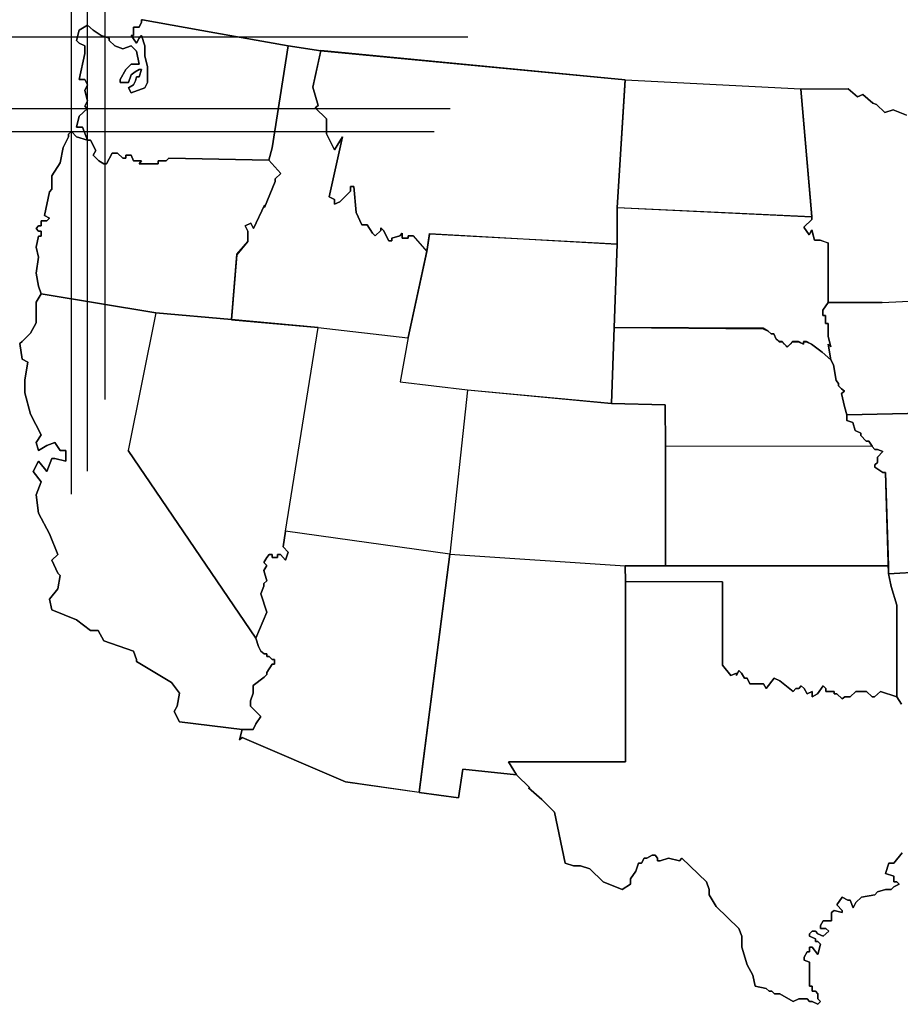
# Model space of a CAD drawing. Extents: x 0 to 4.67, y 0 to 2.74.
# Tile 1 of 4: x 0 to 2.43, y 0.03 to 2.74. Entities that reach past the tile are written whole.
import ezdxf

# ---------------------------------------------------------------- set-up
doc = ezdxf.new("R2010")
doc.units = 0
doc.header["$PDMODE"] = 2
doc.layers.add('CK_LEVEL_1', color=7, linetype='CONTINUOUS')

msp = doc.modelspace()

# ---------------------------------------------------------------- linework, layer by layer
at = {"layer": 'CK_LEVEL_1', "color": 2, "linetype": 'CONTINUOUS'}
for p, q in [((0.187, 2.727), (0.164, 2.713)), ((0.164, 2.713), (0.187, 2.727)), ((0.203, 2.713), (0.187, 2.727)), ((0.187, 2.727), (0.203, 2.713)), ((0.329, 2.721), (0.314, 2.721)), ((0.314, 2.721), (0.314, 2.698)), ((0.314, 2.698), (0.314, 2.721)), ((0.314, 2.721), (0.329, 2.721)), ((0.336, 2.735), (0.329, 2.721)), ((0.329, 2.721), (0.336, 2.735)), ((0.339, 2.742), (0.336, 2.742)), ((0.336, 2.742), (0.336, 2.735)), ((0.336, 2.735), (0.336, 2.742)), ((0.336, 2.742), (0.339, 2.742)), ((0.538, 2.706), (0.339, 2.742)), ((0.339, 2.742), (0.538, 2.706)), ((0.164, 2.713), (0.157, 2.685)), ((0.157, 2.685), (0.164, 2.713)), ((0.225, 2.698), (0.203, 2.713)), ((0.203, 2.713), (0.225, 2.698)), ((0.236, 2.695), (0.225, 2.698)), ((0.225, 2.698), (0.236, 2.695)), ((0.247, 2.691), (0.236, 2.695)), ((0.236, 2.695), (0.247, 2.691)), ((0.247, 2.685), (0.247, 2.691)), ((0.247, 2.691), (0.247, 2.685)), ((0.314, 2.698), (0.307, 2.698)), ((0.307, 2.698), (0.322, 2.677)), ((0.322, 2.677), (0.307, 2.698)), ((0.307, 2.698), (0.314, 2.698)), ((0.322, 2.677), (0.329, 2.691)), ((0.329, 2.691), (0.322, 2.677)), ((0.329, 2.691), (0.336, 2.698)), ((0.336, 2.698), (0.329, 2.691)), ((0.336, 2.698), (0.345, 2.67)), ((0.345, 2.67), (0.336, 2.698)), ((0.74, 2.67), (0.538, 2.706)), ((0.538, 2.706), (0.74, 2.67)), ((0.157, 2.685), (0.164, 2.677)), ((0.164, 2.677), (0.157, 2.685)), ((0.164, 2.677), (0.18, 2.67)), ((0.18, 2.67), (0.164, 2.677)), ((0.18, 2.67), (0.18, 2.649)), ((0.18, 2.649), (0.18, 2.67)), ((0.262, 2.67), (0.247, 2.685)), ((0.247, 2.685), (0.262, 2.67)), ((0.284, 2.662), (0.262, 2.67)), ((0.262, 2.67), (0.284, 2.662)), ((0.307, 2.67), (0.284, 2.662)), ((0.284, 2.662), (0.307, 2.67)), ((0.322, 2.655), (0.307, 2.67)), ((0.307, 2.67), (0.322, 2.655)), ((0.345, 2.67), (0.345, 2.641)), ((0.345, 2.641), (0.345, 2.67)), ((0.74, 2.67), (0.718, 2.529)), ((0.718, 2.529), (0.74, 2.67)), ((0.83, 2.656), (0.74, 2.67)), ((0.74, 2.67), (0.83, 2.656)), ((0.18, 2.649), (0.164, 2.577)), ((0.164, 2.577), (0.18, 2.649)), ((0.329, 2.619), (0.322, 2.655)), ((0.322, 2.655), (0.329, 2.619)), ((0.345, 2.641), (0.352, 2.613)), ((0.352, 2.613), (0.345, 2.641)), ((0.83, 2.657), (0.808, 2.556)), ((0.808, 2.556), (0.83, 2.656)), ((1.669, 2.576), (0.83, 2.657)), ((0.83, 2.656), (1.669, 2.576)), ((0.293, 2.605), (0.307, 2.619)), ((0.307, 2.619), (0.293, 2.605)), ((0.307, 2.619), (0.329, 2.619)), ((0.329, 2.619), (0.307, 2.619)), ((0.352, 2.613), (0.352, 2.569)), ((0.352, 2.569), (0.352, 2.613)), ((0.277, 2.577), (0.293, 2.605)), ((0.293, 2.605), (0.277, 2.577)), ((0.307, 2.59), (0.3, 2.569)), ((0.3, 2.569), (0.307, 2.59)), ((0.318, 2.598), (0.307, 2.59)), ((0.307, 2.59), (0.318, 2.598)), ((0.329, 2.605), (0.318, 2.598)), ((0.318, 2.598), (0.329, 2.605)), ((0.319, 2.573), (0.322, 2.584)), ((0.322, 2.584), (0.319, 2.573)), ((0.322, 2.584), (0.329, 2.584)), ((0.329, 2.584), (0.322, 2.584)), ((0.329, 2.584), (0.336, 2.605)), ((0.336, 2.605), (0.329, 2.605)), ((0.329, 2.605), (0.336, 2.605)), ((0.336, 2.605), (0.329, 2.584)), ((0.164, 2.577), (0.18, 2.577)), ((0.18, 2.577), (0.164, 2.577)), ((0.18, 2.577), (0.187, 2.562)), ((0.187, 2.562), (0.18, 2.577)), ((0.187, 2.562), (0.18, 2.547)), ((0.18, 2.547), (0.187, 2.562)), ((0.277, 2.569), (0.277, 2.577)), ((0.277, 2.577), (0.277, 2.569)), ((0.3, 2.569), (0.277, 2.569)), ((0.277, 2.569), (0.3, 2.569)), ((0.3, 2.554), (0.314, 2.562)), ((0.314, 2.562), (0.3, 2.554)), ((0.307, 2.54), (0.3, 2.554)), ((0.3, 2.554), (0.307, 2.54)), ((0.345, 2.554), (0.307, 2.54)), ((0.307, 2.54), (0.345, 2.554)), ((0.314, 2.562), (0.319, 2.573)), ((0.319, 2.573), (0.314, 2.562)), ((0.352, 2.569), (0.345, 2.554)), ((0.345, 2.554), (0.352, 2.569)), ((0.808, 2.556), (0.823, 2.505)), ((0.823, 2.505), (0.808, 2.556)), ((1.647, 2.224), (1.669, 2.576)), ((1.669, 2.575), (1.647, 2.224)), ((1.669, 2.576), (2.154, 2.551)), ((2.154, 2.55), (1.669, 2.575)), ((0.18, 2.547), (0.187, 2.518)), ((0.187, 2.518), (0.18, 2.547)), ((0.718, 2.529), (0.696, 2.389)), ((0.696, 2.389), (0.718, 2.529)), ((2.284, 2.551), (2.154, 2.55)), ((2.154, 2.551), (2.284, 2.551)), ((2.154, 2.55), (2.184, 2.199)), ((2.184, 2.198), (2.154, 2.55)), ((2.31, 2.529), (2.284, 2.551)), ((2.284, 2.551), (2.31, 2.529)), ((2.325, 2.536), (2.31, 2.529)), ((2.31, 2.529), (2.325, 2.536)), ((2.352, 2.512), (2.325, 2.536)), ((2.325, 2.536), (2.352, 2.512)), ((0.187, 2.518), (0.18, 2.504)), ((0.18, 2.504), (0.187, 2.518)), ((0.18, 2.504), (0.187, 2.497)), ((0.187, 2.497), (0.18, 2.504)), ((0.823, 2.505), (0.815, 2.499)), ((0.815, 2.499), (0.823, 2.505)), ((0.815, 2.499), (0.846, 2.469)), ((0.846, 2.469), (0.815, 2.499)), ((2.362, 2.508), (2.352, 2.512)), ((2.352, 2.512), (2.362, 2.508)), ((2.385, 2.486), (2.362, 2.508)), ((2.362, 2.508), (2.385, 2.486)), ((0.164, 2.476), (0.157, 2.446)), ((0.157, 2.446), (0.164, 2.476)), ((0.187, 2.497), (0.164, 2.476)), ((0.164, 2.476), (0.187, 2.497)), ((2.408, 2.493), (2.385, 2.486)), ((2.385, 2.486), (2.408, 2.493)), ((2.445, 2.479), (2.408, 2.493)), ((2.408, 2.493), (2.445, 2.479)), ((0.157, 2.446), (0.173, 2.446)), ((0.173, 2.446), (0.157, 2.446)), ((0.173, 2.446), (0.187, 2.41)), ((0.187, 2.41), (0.173, 2.446)), ((0.846, 2.469), (0.846, 2.427)), ((0.846, 2.427), (0.846, 2.469)), ((0.135, 2.419), (0.12, 2.39)), ((0.12, 2.39), (0.135, 2.419)), ((0.143, 2.434), (0.135, 2.426)), ((0.135, 2.426), (0.143, 2.434)), ((0.135, 2.426), (0.135, 2.419)), ((0.135, 2.419), (0.135, 2.426)), ((0.157, 2.419), (0.143, 2.434)), ((0.143, 2.434), (0.157, 2.419)), ((0.187, 2.41), (0.157, 2.419)), ((0.157, 2.419), (0.187, 2.41)), ((0.846, 2.427), (0.868, 2.383)), ((0.868, 2.383), (0.846, 2.427)), ((0.89, 2.419), (0.853, 2.254)), ((0.853, 2.254), (0.89, 2.419)), ((0.868, 2.383), (0.89, 2.419)), ((0.89, 2.419), (0.868, 2.383)), ((0.12, 2.39), (0.112, 2.347)), ((0.112, 2.347), (0.12, 2.39)), ((0.187, 2.41), (0.195, 2.41)), ((0.195, 2.41), (0.187, 2.41)), ((0.195, 2.41), (0.21, 2.381)), ((0.21, 2.381), (0.195, 2.41)), ((0.21, 2.381), (0.203, 2.368)), ((0.203, 2.368), (0.21, 2.381)), ((0.203, 2.368), (0.218, 2.353)), ((0.218, 2.353), (0.203, 2.368)), ((0.239, 2.345), (0.255, 2.374)), ((0.255, 2.374), (0.239, 2.345)), ((0.255, 2.374), (0.27, 2.374)), ((0.27, 2.374), (0.255, 2.374)), ((0.27, 2.374), (0.284, 2.36)), ((0.284, 2.36), (0.27, 2.374)), ((0.293, 2.36), (0.293, 2.368)), ((0.293, 2.368), (0.307, 2.368)), ((0.307, 2.368), (0.293, 2.368)), ((0.293, 2.368), (0.293, 2.36)), ((0.307, 2.368), (0.314, 2.353)), ((0.314, 2.353), (0.307, 2.368)), ((0.696, 2.389), (0.687, 2.355)), ((0.687, 2.355), (0.696, 2.389)), ((0.112, 2.347), (0.089, 2.311)), ((0.089, 2.311), (0.112, 2.347)), ((0.218, 2.353), (0.232, 2.345)), ((0.232, 2.345), (0.218, 2.353)), ((0.232, 2.345), (0.239, 2.345)), ((0.239, 2.345), (0.232, 2.345)), ((0.284, 2.36), (0.293, 2.36)), ((0.293, 2.36), (0.284, 2.36)), ((0.314, 2.353), (0.336, 2.353)), ((0.336, 2.353), (0.314, 2.353)), ((0.336, 2.353), (0.329, 2.345)), ((0.329, 2.345), (0.336, 2.353)), ((0.329, 2.345), (0.382, 2.345)), ((0.382, 2.345), (0.329, 2.345)), ((0.382, 2.345), (0.382, 2.353)), ((0.382, 2.353), (0.404, 2.353)), ((0.404, 2.353), (0.382, 2.353)), ((0.382, 2.353), (0.382, 2.345)), ((0.404, 2.353), (0.411, 2.36)), ((0.411, 2.36), (0.404, 2.353)), ((0.411, 2.36), (0.687, 2.355)), ((0.687, 2.355), (0.411, 2.36)), ((0.687, 2.355), (0.72, 2.318)), ((0.72, 2.318), (0.687, 2.355)), ((0.089, 2.311), (0.089, 2.275)), ((0.089, 2.275), (0.089, 2.311)), ((0.72, 2.318), (0.704, 2.303)), ((0.704, 2.303), (0.72, 2.318)), ((0.704, 2.296), (0.675, 2.224)), ((0.675, 2.224), (0.704, 2.296)), ((0.704, 2.303), (0.704, 2.296)), ((0.704, 2.296), (0.704, 2.303)), ((0.912, 2.269), (0.912, 2.282)), ((0.912, 2.282), (0.921, 2.282)), ((0.921, 2.282), (0.912, 2.282)), ((0.912, 2.282), (0.912, 2.269)), ((0.921, 2.282), (0.928, 2.21)), ((0.928, 2.21), (0.921, 2.282)), ((0.082, 2.267), (0.068, 2.202)), ((0.068, 2.202), (0.082, 2.267)), ((0.089, 2.275), (0.082, 2.267)), ((0.082, 2.267), (0.089, 2.275)), ((0.853, 2.254), (0.868, 2.246)), ((0.868, 2.246), (0.853, 2.254)), ((0.883, 2.24), (0.912, 2.269)), ((0.912, 2.269), (0.883, 2.24)), ((0.675, 2.231), (0.645, 2.166)), ((0.645, 2.166), (0.675, 2.231)), ((0.675, 2.224), (0.675, 2.231)), ((0.675, 2.231), (0.675, 2.224)), ((0.868, 2.246), (0.868, 2.233)), ((0.868, 2.233), (0.868, 2.246)), ((0.868, 2.233), (0.883, 2.24)), ((0.883, 2.24), (0.868, 2.233)), ((0.068, 2.202), (0.082, 2.195)), ((0.082, 2.195), (0.068, 2.202)), ((0.928, 2.21), (0.943, 2.176)), ((0.943, 2.176), (0.928, 2.21)), ((1.647, 2.224), (2.184, 2.198)), ((1.647, 2.123), (1.647, 2.224)), ((2.184, 2.198), (1.647, 2.223)), ((1.647, 2.223), (1.647, 2.123)), ((0.052, 2.174), (0.045, 2.166)), ((0.045, 2.166), (0.052, 2.174)), ((0.059, 2.174), (0.052, 2.174)), ((0.052, 2.174), (0.059, 2.174)), ((0.075, 2.187), (0.059, 2.187)), ((0.059, 2.187), (0.059, 2.174)), ((0.059, 2.174), (0.059, 2.187)), ((0.059, 2.187), (0.075, 2.187)), ((0.082, 2.195), (0.075, 2.187)), ((0.075, 2.187), (0.082, 2.195)), ((0.637, 2.181), (0.622, 2.174)), ((0.622, 2.174), (0.637, 2.181)), ((0.622, 2.174), (0.629, 2.159)), ((0.629, 2.159), (0.622, 2.174)), ((0.645, 2.166), (0.637, 2.181)), ((0.637, 2.181), (0.645, 2.166)), ((0.943, 2.176), (0.958, 2.176)), ((0.958, 2.176), (0.943, 2.176)), ((0.958, 2.176), (0.973, 2.153)), ((0.973, 2.153), (0.958, 2.176)), ((2.184, 2.191), (2.162, 2.17)), ((2.162, 2.17), (2.184, 2.191)), ((2.184, 2.199), (2.184, 2.191)), ((2.184, 2.191), (2.184, 2.198)), ((0.045, 2.166), (0.052, 2.159)), ((0.052, 2.159), (0.045, 2.166)), ((0.052, 2.145), (0.045, 2.115)), ((0.045, 2.115), (0.052, 2.145)), ((0.052, 2.159), (0.059, 2.159)), ((0.059, 2.159), (0.052, 2.159)), ((0.059, 2.145), (0.052, 2.145)), ((0.052, 2.145), (0.059, 2.145)), ((0.059, 2.159), (0.059, 2.145)), ((0.059, 2.145), (0.059, 2.159)), ((0.629, 2.159), (0.629, 2.13)), ((0.629, 2.13), (0.629, 2.159)), ((0.973, 2.153), (0.98, 2.146)), ((0.98, 2.146), (0.973, 2.153)), ((0.98, 2.146), (0.996, 2.161)), ((0.996, 2.161), (0.98, 2.146)), ((0.996, 2.161), (0.996, 2.168)), ((0.996, 2.168), (1.003, 2.161)), ((1.003, 2.161), (0.996, 2.168)), ((0.996, 2.168), (0.996, 2.161)), ((1.003, 2.161), (1.018, 2.132)), ((1.018, 2.132), (1.003, 2.161)), ((1.026, 2.14), (1.048, 2.146)), ((1.048, 2.146), (1.026, 2.14)), ((1.048, 2.146), (1.055, 2.153)), ((1.055, 2.153), (1.048, 2.146)), ((1.055, 2.153), (1.055, 2.14)), ((1.055, 2.14), (1.055, 2.153)), ((1.071, 2.14), (1.071, 2.146)), ((1.071, 2.146), (1.085, 2.146)), ((1.085, 2.146), (1.071, 2.146)), ((1.071, 2.146), (1.071, 2.14)), ((1.085, 2.146), (1.123, 2.103)), ((1.123, 2.104), (1.085, 2.146)), ((1.123, 2.103), (1.13, 2.152)), ((1.13, 2.151), (1.123, 2.103)), ((1.13, 2.152), (1.647, 2.123)), ((1.647, 2.123), (1.13, 2.151)), ((2.162, 2.17), (2.177, 2.149)), ((2.177, 2.149), (2.162, 2.17)), ((2.177, 2.149), (2.184, 2.163)), ((2.184, 2.162), (2.177, 2.149)), ((2.184, 2.163), (2.191, 2.134)), ((2.191, 2.134), (2.184, 2.162)), ((0.629, 2.13), (0.599, 2.094)), ((0.599, 2.095), (0.629, 2.13)), ((1.018, 2.132), (1.026, 2.132)), ((1.026, 2.132), (1.018, 2.132)), ((1.026, 2.132), (1.026, 2.14)), ((1.026, 2.14), (1.026, 2.132)), ((1.055, 2.14), (1.071, 2.14)), ((1.071, 2.14), (1.055, 2.14)), ((1.647, 2.123), (1.639, 1.893)), ((1.639, 1.893), (1.647, 2.123)), ((2.191, 2.134), (2.207, 2.134)), ((2.207, 2.134), (2.191, 2.134)), ((2.207, 2.134), (2.229, 2.127)), ((2.229, 2.126), (2.207, 2.134)), ((2.229, 2.127), (2.229, 1.962)), ((2.229, 1.962), (2.229, 2.126)), ((0.045, 2.115), (0.052, 2.087)), ((0.052, 2.087), (0.045, 2.115)), ((0.584, 1.915), (0.599, 2.095)), ((0.599, 2.094), (0.584, 1.914)), ((1.071, 1.866), (1.123, 2.104)), ((1.123, 2.103), (1.071, 1.866)), ((0.052, 2.087), (0.045, 2.043)), ((0.045, 2.043), (0.052, 2.087)), ((0.045, 2.043), (0.052, 2.007)), ((0.052, 2.007), (0.045, 2.043)), ((0.059, 1.986), (0.045, 1.963)), ((0.045, 1.963), (0.059, 1.986)), ((0.052, 2.007), (0.059, 1.986)), ((0.059, 1.986), (0.052, 2.007)), ((0.059, 1.986), (0.375, 1.934)), ((0.375, 1.934), (0.059, 1.986)), ((0.045, 1.963), (0.045, 1.906)), ((0.045, 1.906), (0.045, 1.963)), ((2.229, 1.962), (2.214, 1.941)), ((2.214, 1.941), (2.229, 1.962)), ((2.229, 1.962), (2.378, 1.962)), ((2.378, 1.962), (2.229, 1.962)), ((2.378, 1.962), (2.625, 1.975)), ((0.375, 1.934), (0.299, 1.554)), ((0.375, 1.934), (0.584, 1.915)), ((0.584, 1.915), (0.375, 1.934)), ((2.214, 1.941), (2.214, 1.926)), ((2.214, 1.926), (2.214, 1.941)), ((0.045, 1.906), (0.03, 1.878)), ((0.03, 1.878), (0.045, 1.906)), ((0.823, 1.893), (0.584, 1.915)), ((0.584, 1.914), (0.823, 1.893)), ((2.214, 1.926), (2.222, 1.926)), ((2.222, 1.926), (2.214, 1.926)), ((2.222, 1.926), (2.222, 1.904)), ((2.222, 1.904), (2.222, 1.926)), ((2.222, 1.904), (2.229, 1.904)), ((2.229, 1.904), (2.222, 1.904)), ((2.229, 1.904), (2.229, 1.868)), ((2.229, 1.868), (2.229, 1.904)), ((0.03, 1.878), (0.007, 1.855)), ((0.007, 1.855), (0.03, 1.878)), ((0.733, 1.332), (0.823, 1.893)), ((0.823, 1.893), (1.07, 1.865)), ((1.639, 1.893), (1.632, 1.684)), ((1.632, 1.684), (1.639, 1.893)), ((2.05, 1.891), (1.639, 1.893)), ((1.639, 1.893), (2.05, 1.89)), ((2.064, 1.883), (2.05, 1.891)), ((2.05, 1.89), (2.064, 1.883)), ((2.072, 1.876), (2.064, 1.883)), ((2.064, 1.883), (2.072, 1.876)), ((2.079, 1.876), (2.072, 1.876)), ((2.072, 1.876), (2.079, 1.876)), ((2.086, 1.861), (2.079, 1.876)), ((2.079, 1.876), (2.086, 1.861)), ((0.007, 1.855), (0, 1.849)), ((0, 1.849), (0.007, 1.855)), ((0, 1.849), (0.007, 1.806)), ((0.007, 1.806), (0, 1.849)), ((1.071, 1.866), (1.049, 1.743)), ((1.07, 1.865), (1.071, 1.866)), ((2.094, 1.855), (2.086, 1.861)), ((2.086, 1.861), (2.094, 1.854)), ((2.102, 1.855), (2.094, 1.855)), ((2.094, 1.854), (2.102, 1.854)), ((2.109, 1.847), (2.102, 1.855)), ((2.102, 1.854), (2.109, 1.847)), ((2.116, 1.84), (2.109, 1.847)), ((2.109, 1.847), (2.116, 1.839)), ((2.124, 1.847), (2.116, 1.84)), ((2.116, 1.839), (2.124, 1.847)), ((2.131, 1.855), (2.124, 1.847)), ((2.124, 1.847), (2.131, 1.854)), ((2.147, 1.855), (2.131, 1.855)), ((2.131, 1.854), (2.147, 1.854)), ((2.161, 1.847), (2.147, 1.855)), ((2.147, 1.854), (2.161, 1.847)), ((2.169, 1.855), (2.161, 1.855)), ((2.161, 1.855), (2.161, 1.847)), ((2.161, 1.847), (2.161, 1.854)), ((2.161, 1.854), (2.169, 1.854)), ((2.183, 1.847), (2.169, 1.855)), ((2.169, 1.854), (2.183, 1.847)), ((2.213, 1.825), (2.183, 1.847)), ((2.183, 1.847), (2.213, 1.825)), ((2.229, 1.868), (2.236, 1.84)), ((2.236, 1.84), (2.229, 1.868)), ((2.236, 1.84), (2.229, 1.847)), ((2.229, 1.847), (2.236, 1.804)), ((2.236, 1.804), (2.229, 1.847)), ((2.229, 1.847), (2.236, 1.84)), ((2.236, 1.804), (2.213, 1.825)), ((2.213, 1.825), (2.236, 1.804)), ((0.007, 1.806), (0.022, 1.798)), ((0.022, 1.798), (0.007, 1.806)), ((0.022, 1.798), (0.014, 1.749)), ((0.014, 1.749), (0.022, 1.798)), ((2.236, 1.804), (2.244, 1.79)), ((2.244, 1.79), (2.236, 1.804)), ((2.244, 1.79), (2.251, 1.747)), ((2.251, 1.747), (2.244, 1.79)), ((0.014, 1.749), (0.014, 1.713)), ((0.014, 1.713), (0.014, 1.749)), ((1.049, 1.743), (1.235, 1.721)), ((2.251, 1.747), (2.258, 1.739)), ((2.258, 1.739), (2.251, 1.747)), ((2.258, 1.739), (2.258, 1.732)), ((2.258, 1.732), (2.258, 1.739)), ((0.014, 1.713), (0.03, 1.654)), ((0.03, 1.654), (0.014, 1.713)), ((1.235, 1.72), (1.186, 1.268)), ((1.235, 1.721), (1.632, 1.684)), ((1.632, 1.684), (1.235, 1.72)), ((2.258, 1.732), (2.266, 1.724)), ((2.266, 1.724), (2.258, 1.732)), ((2.266, 1.724), (2.274, 1.718)), ((2.274, 1.718), (2.266, 1.724)), ((2.274, 1.718), (2.266, 1.711)), ((2.266, 1.711), (2.274, 1.718)), ((2.266, 1.711), (2.274, 1.675)), ((2.274, 1.675), (2.266, 1.711)), ((1.632, 1.684), (1.78, 1.68)), ((1.78, 1.68), (1.632, 1.684)), ((1.78, 1.68), (1.781, 1.566)), ((1.781, 1.566), (1.78, 1.68)), ((2.274, 1.675), (2.281, 1.652)), ((2.281, 1.652), (2.274, 1.675)), ((2.281, 1.652), (2.603, 1.66)), ((2.603, 1.66), (2.281, 1.652)), ((0.03, 1.654), (0.059, 1.597)), ((0.059, 1.597), (0.03, 1.654)), ((2.281, 1.652), (2.281, 1.637)), ((2.281, 1.637), (2.281, 1.652)), ((2.281, 1.637), (2.297, 1.631)), ((2.297, 1.631), (2.281, 1.637)), ((2.297, 1.631), (2.304, 1.609)), ((2.304, 1.609), (2.297, 1.631)), ((2.304, 1.609), (2.319, 1.602)), ((2.319, 1.602), (2.304, 1.609)), ((2.319, 1.602), (2.319, 1.595)), ((2.319, 1.595), (2.319, 1.602)), ((0.059, 1.597), (0.045, 1.576)), ((0.045, 1.576), (0.059, 1.597)), ((0.045, 1.576), (0.052, 1.554)), ((0.052, 1.554), (0.045, 1.576)), ((0.075, 1.568), (0.097, 1.576)), ((0.097, 1.576), (0.075, 1.568)), ((0.097, 1.576), (0.112, 1.554)), ((0.112, 1.554), (0.097, 1.576)), ((2.319, 1.595), (2.334, 1.58)), ((2.334, 1.58), (2.319, 1.595)), ((2.334, 1.58), (2.341, 1.58)), ((2.341, 1.58), (2.334, 1.58)), ((2.341, 1.58), (2.35, 1.566)), ((2.35, 1.566), (2.341, 1.58)), ((0.052, 1.554), (0.075, 1.568)), ((0.075, 1.568), (0.052, 1.554)), ((0.112, 1.554), (0.127, 1.554)), ((0.127, 1.554), (0.112, 1.554)), ((0.127, 1.554), (0.127, 1.525)), ((0.127, 1.525), (0.127, 1.554)), ((0.299, 1.554), (0.651, 1.037)), ((0.651, 1.037), (0.299, 1.554)), ((1.781, 1.566), (1.781, 1.236)), ((2.35, 1.565), (1.781, 1.566)), ((1.781, 1.236), (1.781, 1.566)), ((2.35, 1.566), (2.35, 1.565)), ((2.35, 1.565), (2.35, 1.566)), ((2.35, 1.565), (2.358, 1.557)), ((2.358, 1.557), (2.35, 1.565)), ((2.358, 1.557), (2.365, 1.557)), ((2.365, 1.557), (2.358, 1.557)), ((2.365, 1.557), (2.38, 1.551)), ((2.38, 1.551), (2.365, 1.557)), ((2.38, 1.551), (2.365, 1.536)), ((2.365, 1.536), (2.38, 1.551)), ((0.052, 1.525), (0.037, 1.496)), ((0.037, 1.496), (0.052, 1.525)), ((0.068, 1.504), (0.052, 1.525)), ((0.052, 1.525), (0.068, 1.504)), ((0.089, 1.532), (0.075, 1.496)), ((0.075, 1.496), (0.089, 1.532)), ((0.097, 1.532), (0.089, 1.532)), ((0.089, 1.532), (0.097, 1.532)), ((0.127, 1.525), (0.097, 1.532)), ((0.097, 1.532), (0.127, 1.525)), ((2.365, 1.521), (2.358, 1.515)), ((2.358, 1.515), (2.365, 1.521)), ((2.365, 1.536), (2.365, 1.521)), ((2.365, 1.521), (2.365, 1.536)), ((0.037, 1.496), (0.059, 1.468)), ((0.059, 1.468), (0.037, 1.496)), ((0.075, 1.496), (0.068, 1.504)), ((0.068, 1.504), (0.075, 1.496)), ((2.358, 1.515), (2.358, 1.508)), ((2.358, 1.508), (2.358, 1.515)), ((2.358, 1.508), (2.38, 1.493)), ((2.38, 1.493), (2.358, 1.508)), ((0.059, 1.468), (0.045, 1.432)), ((0.045, 1.432), (0.059, 1.468)), ((2.38, 1.493), (2.387, 1.493)), ((2.387, 1.493), (2.38, 1.493)), ((2.387, 1.493), (2.395, 1.236)), ((2.387, 1.493), (2.395, 1.236)), ((2.395, 1.214), (2.387, 1.493)), ((2.395, 1.236), (2.387, 1.493)), ((0.045, 1.432), (0.052, 1.381)), ((0.052, 1.381), (0.045, 1.432)), ((0.052, 1.381), (0.082, 1.324)), ((0.082, 1.324), (0.052, 1.381)), ((0.733, 1.332), (0.726, 1.288)), ((0.726, 1.288), (0.733, 1.332)), ((1.186, 1.268), (0.733, 1.332)), ((0.082, 1.324), (0.105, 1.267)), ((0.105, 1.267), (0.082, 1.324)), ((0.726, 1.288), (0.74, 1.274)), ((0.74, 1.274), (0.726, 1.288)), ((0.105, 1.267), (0.089, 1.252)), ((0.089, 1.252), (0.105, 1.267)), ((0.089, 1.252), (0.105, 1.216)), ((0.105, 1.216), (0.089, 1.252)), ((0.681, 1.259), (0.673, 1.245)), ((0.673, 1.245), (0.681, 1.259)), ((0.688, 1.267), (0.681, 1.259)), ((0.681, 1.259), (0.688, 1.267)), ((0.696, 1.267), (0.688, 1.267)), ((0.688, 1.267), (0.696, 1.267)), ((0.696, 1.259), (0.696, 1.267)), ((0.696, 1.267), (0.696, 1.259)), ((0.711, 1.259), (0.696, 1.259)), ((0.696, 1.259), (0.711, 1.259)), ((0.719, 1.267), (0.711, 1.267)), ((0.711, 1.267), (0.711, 1.259)), ((0.711, 1.259), (0.711, 1.267)), ((0.711, 1.267), (0.719, 1.267)), ((0.733, 1.252), (0.719, 1.267)), ((0.719, 1.267), (0.733, 1.252)), ((0.74, 1.274), (0.733, 1.252)), ((0.733, 1.252), (0.74, 1.274)), ((1.101, 0.612), (1.186, 1.268)), ((1.186, 1.268), (1.101, 0.611)), ((1.186, 1.268), (1.669, 1.236)), ((0.673, 1.245), (0.681, 1.237)), ((0.681, 1.237), (0.673, 1.245)), ((0.681, 1.237), (0.673, 1.223)), ((0.673, 1.223), (0.681, 1.237)), ((0.673, 1.223), (0.681, 1.195)), ((0.681, 1.195), (0.673, 1.223)), ((1.781, 1.236), (1.669, 1.236)), ((1.669, 1.236), (1.67, 1.193)), ((1.669, 1.236), (1.781, 1.236)), ((1.67, 1.193), (1.669, 1.235)), ((2.395, 1.236), (1.781, 1.236)), ((1.781, 1.236), (2.395, 1.236)), ((2.395, 1.215), (2.395, 1.236)), ((2.79, 1.236), (2.395, 1.214)), ((2.395, 1.236), (2.395, 1.214)), ((2.395, 1.214), (2.79, 1.236)), ((2.395, 1.236), (2.395, 1.214)), ((0.105, 1.216), (0.112, 1.209)), ((0.112, 1.209), (0.105, 1.216)), ((0.112, 1.209), (0.105, 1.173)), ((0.105, 1.173), (0.112, 1.209)), ((0.681, 1.195), (0.673, 1.187)), ((0.673, 1.187), (0.681, 1.195)), ((2.403, 1.179), (2.395, 1.215)), ((2.395, 1.214), (2.403, 1.179)), ((0.105, 1.173), (0.082, 1.144)), ((0.082, 1.144), (0.105, 1.173)), ((0.673, 1.18), (0.665, 1.159)), ((0.665, 1.159), (0.673, 1.18)), ((0.673, 1.187), (0.673, 1.18)), ((0.673, 1.18), (0.673, 1.187)), ((1.67, 1.193), (1.938, 1.192)), ((1.938, 1.192), (1.67, 1.193)), ((1.67, 1.193), (1.67, 0.696)), ((1.67, 0.696), (1.67, 1.193)), ((1.938, 1.192), (1.938, 0.962)), ((1.938, 0.962), (1.938, 1.192)), ((2.418, 1.128), (2.403, 1.179)), ((2.403, 1.179), (2.418, 1.128)), ((0.082, 1.144), (0.089, 1.115)), ((0.089, 1.115), (0.082, 1.144)), ((0.665, 1.159), (0.681, 1.108)), ((0.681, 1.108), (0.665, 1.159)), ((0.089, 1.115), (0.157, 1.087)), ((0.157, 1.087), (0.089, 1.115)), ((2.418, 0.875), (2.418, 1.128)), ((2.418, 1.128), (2.418, 0.875)), ((0.157, 1.087), (0.195, 1.058)), ((0.195, 1.058), (0.157, 1.087)), ((0.681, 1.108), (0.651, 1.037)), ((0.651, 1.037), (0.681, 1.108)), ((0.195, 1.058), (0.216, 1.058)), ((0.216, 1.058), (0.195, 1.058)), ((0.216, 1.058), (0.232, 1.029)), ((0.232, 1.029), (0.216, 1.058)), ((0.651, 1.037), (0.658, 1.014)), ((0.658, 1.014), (0.651, 1.037)), ((0.232, 1.029), (0.314, 1.001)), ((0.314, 1.001), (0.232, 1.029)), ((0.658, 1.014), (0.665, 1.001)), ((0.665, 1.001), (0.658, 1.014)), ((0.314, 1.001), (0.322, 0.978)), ((0.322, 0.978), (0.314, 1.001)), ((0.322, 0.978), (0.322, 0.972)), ((0.322, 0.972), (0.322, 0.978)), ((0.665, 1.001), (0.674, 0.993)), ((0.674, 0.993), (0.665, 1.001)), ((0.674, 0.993), (0.681, 0.993)), ((0.681, 0.993), (0.674, 0.993)), ((0.681, 0.993), (0.681, 0.986)), ((0.681, 0.986), (0.681, 0.993)), ((0.681, 0.986), (0.688, 0.986)), ((0.688, 0.986), (0.681, 0.986)), ((0.688, 0.986), (0.696, 0.978)), ((0.696, 0.978), (0.688, 0.986)), ((0.696, 0.978), (0.703, 0.978)), ((0.703, 0.978), (0.696, 0.978)), ((0.703, 0.978), (0.703, 0.965)), ((0.703, 0.965), (0.703, 0.978)), ((0.322, 0.972), (0.359, 0.95)), ((0.359, 0.95), (0.322, 0.972)), ((0.696, 0.965), (0.681, 0.942)), ((0.681, 0.942), (0.696, 0.965)), ((0.703, 0.965), (0.696, 0.965)), ((0.696, 0.965), (0.703, 0.965)), ((1.938, 0.962), (1.961, 0.934)), ((1.961, 0.934), (1.938, 0.962)), ((0.359, 0.95), (0.419, 0.914)), ((0.419, 0.914), (0.359, 0.95)), ((0.674, 0.929), (0.644, 0.906)), ((0.644, 0.906), (0.674, 0.929)), ((0.681, 0.936), (0.674, 0.929)), ((0.674, 0.929), (0.681, 0.936)), ((0.681, 0.942), (0.681, 0.936)), ((0.681, 0.936), (0.681, 0.942)), ((1.961, 0.934), (1.976, 0.94)), ((1.976, 0.94), (1.961, 0.934)), ((1.976, 0.934), (1.983, 0.947)), ((1.983, 0.947), (1.976, 0.934)), ((1.976, 0.94), (1.976, 0.934)), ((1.976, 0.934), (1.976, 0.94)), ((1.983, 0.947), (1.99, 0.94)), ((1.99, 0.94), (1.983, 0.947)), ((1.99, 0.94), (1.998, 0.926)), ((1.998, 0.926), (1.99, 0.94)), ((1.998, 0.926), (2.006, 0.926)), ((2.006, 0.926), (1.998, 0.926)), ((2.006, 0.926), (2.013, 0.911)), ((2.013, 0.911), (2.006, 0.926)), ((2.058, 0.898), (2.08, 0.926)), ((2.08, 0.926), (2.058, 0.898)), ((2.08, 0.926), (2.096, 0.919)), ((2.096, 0.919), (2.08, 0.926)), ((0.419, 0.914), (0.441, 0.885)), ((0.441, 0.885), (0.419, 0.914)), ((0.644, 0.906), (0.644, 0.885)), ((0.644, 0.885), (0.644, 0.906)), ((2.013, 0.911), (2.051, 0.911)), ((2.051, 0.911), (2.013, 0.911)), ((2.051, 0.911), (2.058, 0.898)), ((2.058, 0.898), (2.051, 0.911)), ((2.096, 0.919), (2.133, 0.89)), ((2.133, 0.89), (2.096, 0.919)), ((2.133, 0.89), (2.14, 0.898)), ((2.14, 0.898), (2.133, 0.89)), ((2.14, 0.898), (2.148, 0.898)), ((2.148, 0.898), (2.14, 0.898)), ((2.148, 0.898), (2.155, 0.905)), ((2.155, 0.905), (2.148, 0.898)), ((2.155, 0.905), (2.163, 0.898)), ((2.163, 0.898), (2.155, 0.905)), ((2.163, 0.898), (2.171, 0.883)), ((2.171, 0.883), (2.163, 0.898)), ((2.2, 0.883), (2.215, 0.905)), ((2.215, 0.905), (2.2, 0.883)), ((2.215, 0.905), (2.223, 0.898)), ((2.223, 0.898), (2.215, 0.905)), ((2.223, 0.898), (2.223, 0.89)), ((2.223, 0.89), (2.223, 0.898)), ((0.441, 0.885), (0.434, 0.849)), ((0.434, 0.849), (0.441, 0.885)), ((0.644, 0.885), (0.636, 0.864)), ((0.636, 0.864), (0.644, 0.885)), ((2.171, 0.883), (2.185, 0.89)), ((2.185, 0.89), (2.171, 0.883)), ((2.185, 0.89), (2.185, 0.875)), ((2.185, 0.875), (2.185, 0.89)), ((2.185, 0.875), (2.2, 0.883)), ((2.2, 0.883), (2.185, 0.875)), ((2.223, 0.89), (2.246, 0.89)), ((2.246, 0.89), (2.223, 0.89)), ((2.246, 0.89), (2.246, 0.883)), ((2.246, 0.883), (2.246, 0.89)), ((2.246, 0.883), (2.253, 0.883)), ((2.253, 0.883), (2.246, 0.883)), ((2.253, 0.883), (2.268, 0.869)), ((2.268, 0.869), (2.253, 0.883)), ((2.268, 0.869), (2.275, 0.875)), ((2.275, 0.875), (2.268, 0.869)), ((2.275, 0.875), (2.29, 0.875)), ((2.29, 0.875), (2.275, 0.875)), ((2.29, 0.875), (2.305, 0.89)), ((2.305, 0.89), (2.29, 0.875)), ((2.305, 0.89), (2.335, 0.89)), ((2.335, 0.89), (2.305, 0.89)), ((2.335, 0.89), (2.35, 0.875)), ((2.35, 0.875), (2.335, 0.89)), ((2.35, 0.875), (2.357, 0.875)), ((2.357, 0.875), (2.35, 0.875)), ((2.357, 0.875), (2.373, 0.89)), ((2.373, 0.89), (2.357, 0.875)), ((2.373, 0.89), (2.418, 0.875)), ((2.418, 0.875), (2.373, 0.89)), ((2.418, 0.875), (2.431, 0.855)), ((2.431, 0.855), (2.418, 0.875)), ((0.434, 0.849), (0.426, 0.834)), ((0.426, 0.834), (0.434, 0.849)), ((0.636, 0.864), (0.636, 0.849)), ((0.636, 0.849), (0.636, 0.864)), ((0.636, 0.849), (0.665, 0.821)), ((0.665, 0.821), (0.636, 0.849)), ((0.426, 0.834), (0.441, 0.806)), ((0.441, 0.806), (0.426, 0.834)), ((0.665, 0.821), (0.651, 0.8)), ((0.651, 0.8), (0.665, 0.821)), ((0.441, 0.806), (0.613, 0.785)), ((0.613, 0.785), (0.441, 0.806)), ((0.651, 0.8), (0.644, 0.785)), ((0.644, 0.785), (0.651, 0.8)), ((0.613, 0.785), (0.606, 0.756)), ((0.606, 0.756), (0.613, 0.785)), ((0.606, 0.756), (0.613, 0.763)), ((0.613, 0.763), (0.606, 0.756)), ((0.644, 0.785), (0.613, 0.785)), ((0.613, 0.785), (0.644, 0.785)), ((0.613, 0.763), (0.898, 0.64)), ((0.898, 0.64), (0.613, 0.763)), ((1.67, 0.696), (1.348, 0.696)), ((1.348, 0.696), (1.37, 0.66)), ((1.37, 0.66), (1.348, 0.696)), ((1.348, 0.696), (1.67, 0.696)), ((1.21, 0.596), (1.222, 0.675)), ((1.222, 0.675), (1.21, 0.596)), ((1.222, 0.675), (1.37, 0.66)), ((1.37, 0.66), (1.222, 0.675)), ((1.37, 0.66), (1.407, 0.624)), ((1.407, 0.624), (1.37, 0.66)), ((0.898, 0.64), (1.101, 0.612)), ((1.101, 0.611), (0.898, 0.64)), ((1.101, 0.611), (1.21, 0.596)), ((1.21, 0.596), (1.101, 0.611)), ((1.407, 0.624), (1.403, 0.624)), ((1.403, 0.624), (1.44, 0.592)), ((1.44, 0.592), (1.403, 0.624)), ((1.403, 0.624), (1.407, 0.624)), ((1.44, 0.592), (1.475, 0.557)), ((1.475, 0.557), (1.44, 0.592)), ((1.475, 0.557), (1.504, 0.416)), ((1.504, 0.416), (1.475, 0.557)), ((1.729, 0.43), (1.744, 0.438)), ((1.744, 0.438), (1.729, 0.43)), ((1.744, 0.438), (1.752, 0.438)), ((1.752, 0.438), (1.744, 0.438)), ((1.752, 0.438), (1.759, 0.43)), ((1.759, 0.43), (1.752, 0.438)), ((2.41, 0.416), (2.433, 0.445)), ((2.433, 0.445), (2.41, 0.416)), ((1.504, 0.416), (1.527, 0.409)), ((1.527, 0.409), (1.504, 0.416)), ((1.527, 0.409), (1.546, 0.409)), ((1.546, 0.409), (1.527, 0.409)), ((1.546, 0.409), (1.572, 0.401)), ((1.572, 0.401), (1.546, 0.409)), ((1.699, 0.394), (1.706, 0.416)), ((1.706, 0.416), (1.699, 0.394)), ((1.706, 0.416), (1.714, 0.416)), ((1.714, 0.416), (1.706, 0.416)), ((1.714, 0.416), (1.722, 0.43)), ((1.722, 0.43), (1.714, 0.416)), ((1.722, 0.43), (1.729, 0.43)), ((1.729, 0.43), (1.722, 0.43)), ((1.759, 0.43), (1.759, 0.423)), ((1.759, 0.423), (1.759, 0.43)), ((1.759, 0.423), (1.766, 0.423)), ((1.766, 0.423), (1.759, 0.423)), ((1.766, 0.423), (1.789, 0.43)), ((1.789, 0.43), (1.766, 0.423)), ((1.789, 0.43), (1.819, 0.423)), ((1.819, 0.423), (1.789, 0.43)), ((1.819, 0.423), (1.826, 0.43)), ((1.826, 0.43), (1.819, 0.423)), ((1.826, 0.43), (1.894, 0.365)), ((1.894, 0.365), (1.826, 0.43)), ((2.387, 0.388), (2.396, 0.416)), ((2.396, 0.416), (2.387, 0.388)), ((2.396, 0.416), (2.41, 0.416)), ((2.41, 0.416), (2.396, 0.416)), ((1.572, 0.401), (1.609, 0.365)), ((1.609, 0.365), (1.572, 0.401)), ((1.684, 0.373), (1.699, 0.394)), ((1.699, 0.394), (1.684, 0.373)), ((2.41, 0.38), (2.387, 0.388)), ((2.387, 0.388), (2.41, 0.38)), ((1.609, 0.365), (1.661, 0.344)), ((1.661, 0.344), (1.609, 0.365)), ((1.661, 0.344), (1.684, 0.358)), ((1.684, 0.358), (1.661, 0.344)), ((1.684, 0.358), (1.684, 0.373)), ((1.684, 0.373), (1.684, 0.358)), ((1.894, 0.365), (1.901, 0.344)), ((1.901, 0.344), (1.894, 0.365)), ((2.41, 0.365), (2.41, 0.38)), ((2.41, 0.38), (2.41, 0.365)), ((2.418, 0.365), (2.41, 0.365)), ((2.41, 0.365), (2.418, 0.365)), ((2.41, 0.351), (2.425, 0.358)), ((2.425, 0.358), (2.41, 0.351)), ((2.425, 0.358), (2.418, 0.365)), ((2.418, 0.365), (2.425, 0.358)), ((1.901, 0.344), (1.901, 0.329)), ((1.901, 0.329), (1.901, 0.344)), ((1.901, 0.329), (1.92, 0.297)), ((1.92, 0.297), (1.901, 0.329)), ((2.321, 0.322), (2.358, 0.329)), ((2.358, 0.329), (2.321, 0.322)), ((2.358, 0.329), (2.365, 0.337)), ((2.365, 0.337), (2.358, 0.329)), ((2.365, 0.337), (2.387, 0.344)), ((2.387, 0.344), (2.365, 0.337)), ((2.387, 0.344), (2.403, 0.344)), ((2.403, 0.344), (2.387, 0.344)), ((2.403, 0.344), (2.41, 0.351)), ((2.41, 0.351), (2.403, 0.344)), ((2.253, 0.301), (2.268, 0.322)), ((2.268, 0.322), (2.253, 0.301)), ((2.268, 0.286), (2.253, 0.301)), ((2.253, 0.301), (2.268, 0.286)), ((2.268, 0.322), (2.283, 0.314)), ((2.283, 0.314), (2.268, 0.322)), ((2.283, 0.314), (2.29, 0.314)), ((2.29, 0.314), (2.283, 0.314)), ((2.29, 0.314), (2.298, 0.293)), ((2.298, 0.293), (2.29, 0.314)), ((2.298, 0.293), (2.305, 0.308)), ((2.305, 0.308), (2.298, 0.293)), ((2.305, 0.308), (2.321, 0.322)), ((2.321, 0.322), (2.305, 0.308)), ((1.92, 0.297), (1.983, 0.236)), ((1.983, 0.236), (1.92, 0.297)), ((2.238, 0.28), (2.246, 0.286)), ((2.246, 0.286), (2.238, 0.28)), ((2.238, 0.257), (2.238, 0.28)), ((2.238, 0.28), (2.238, 0.257)), ((2.246, 0.286), (2.268, 0.28)), ((2.268, 0.28), (2.246, 0.286)), ((2.268, 0.28), (2.268, 0.286)), ((2.268, 0.286), (2.268, 0.28)), ((2.208, 0.244), (2.215, 0.257)), ((2.215, 0.257), (2.208, 0.244)), ((2.215, 0.257), (2.238, 0.257)), ((2.238, 0.257), (2.215, 0.257)), ((1.983, 0.236), (1.991, 0.215)), ((1.991, 0.215), (1.983, 0.236)), ((2.178, 0.221), (2.185, 0.229)), ((2.185, 0.229), (2.178, 0.221)), ((2.178, 0.215), (2.178, 0.221)), ((2.178, 0.221), (2.178, 0.215)), ((2.185, 0.229), (2.194, 0.229)), ((2.194, 0.229), (2.185, 0.229)), ((2.194, 0.229), (2.201, 0.221)), ((2.201, 0.221), (2.194, 0.229)), ((2.201, 0.221), (2.215, 0.215)), ((2.215, 0.215), (2.201, 0.221)), ((2.208, 0.236), (2.208, 0.244)), ((2.208, 0.244), (2.208, 0.236)), ((2.223, 0.236), (2.208, 0.236)), ((2.208, 0.236), (2.223, 0.236)), ((2.215, 0.215), (2.231, 0.229)), ((2.231, 0.229), (2.215, 0.215)), ((2.231, 0.229), (2.223, 0.236)), ((2.223, 0.236), (2.231, 0.229)), ((1.991, 0.215), (1.991, 0.185)), ((1.991, 0.185), (1.991, 0.215)), ((2.194, 0.208), (2.178, 0.215)), ((2.178, 0.215), (2.194, 0.208)), ((2.194, 0.2), (2.194, 0.208)), ((2.194, 0.208), (2.194, 0.2)), ((2.201, 0.2), (2.194, 0.2)), ((2.194, 0.2), (2.201, 0.2)), ((2.208, 0.193), (2.201, 0.2)), ((2.201, 0.2), (2.208, 0.193)), ((2.201, 0.164), (2.208, 0.193)), ((2.208, 0.193), (2.201, 0.164)), ((1.991, 0.185), (2.006, 0.136)), ((2.006, 0.136), (1.991, 0.185)), ((2.163, 0.157), (2.171, 0.172)), ((2.171, 0.172), (2.163, 0.157)), ((2.171, 0.172), (2.178, 0.172)), ((2.178, 0.172), (2.171, 0.172)), ((2.178, 0.172), (2.178, 0.185)), ((2.178, 0.185), (2.185, 0.185)), ((2.185, 0.185), (2.178, 0.185)), ((2.178, 0.185), (2.178, 0.172)), ((2.185, 0.185), (2.201, 0.164)), ((2.201, 0.164), (2.185, 0.185)), ((2.006, 0.136), (2.021, 0.107)), ((2.021, 0.107), (2.006, 0.136)), ((2.163, 0.149), (2.163, 0.157)), ((2.163, 0.157), (2.163, 0.149)), ((2.178, 0.143), (2.163, 0.149)), ((2.163, 0.149), (2.178, 0.143)), ((2.178, 0.077), (2.178, 0.143)), ((2.178, 0.143), (2.178, 0.077)), ((2.021, 0.107), (2.028, 0.077)), ((2.028, 0.077), (2.021, 0.107)), ((2.028, 0.077), (2.058, 0.071)), ((2.058, 0.071), (2.028, 0.077)), ((2.058, 0.071), (2.066, 0.063)), ((2.066, 0.063), (2.058, 0.071)), ((2.066, 0.063), (2.074, 0.063)), ((2.074, 0.063), (2.066, 0.063)), ((2.074, 0.063), (2.081, 0.056)), ((2.081, 0.056), (2.074, 0.063)), ((2.081, 0.056), (2.096, 0.056)), ((2.096, 0.056), (2.081, 0.056)), ((2.096, 0.056), (2.133, 0.035)), ((2.133, 0.035), (2.096, 0.056)), ((2.185, 0.077), (2.178, 0.077)), ((2.178, 0.077), (2.185, 0.077)), ((2.185, 0.063), (2.185, 0.077)), ((2.185, 0.077), (2.185, 0.063)), ((2.194, 0.063), (2.185, 0.063)), ((2.185, 0.063), (2.194, 0.063)), ((2.201, 0.056), (2.194, 0.063)), ((2.194, 0.063), (2.201, 0.056)), ((2.201, 0.042), (2.201, 0.056)), ((2.201, 0.056), (2.201, 0.042)), ((2.133, 0.035), (2.148, 0.042)), ((2.148, 0.042), (2.133, 0.035)), ((2.148, 0.042), (2.171, 0.042)), ((2.171, 0.042), (2.148, 0.042)), ((2.171, 0.042), (2.178, 0.035)), ((2.178, 0.035), (2.171, 0.042)), ((2.178, 0.035), (2.185, 0.035)), ((2.185, 0.035), (2.178, 0.035)), ((2.185, 0.035), (2.201, 0.027)), ((2.201, 0.027), (2.185, 0.035)), ((2.208, 0.035), (2.201, 0.042)), ((2.201, 0.042), (2.208, 0.035)), ((2.201, 0.027), (2.208, 0.035)), ((2.208, 0.035), (2.201, 0.027))]:
    msp.add_line(p, q, dxfattribs=at)
for p in [(0.236, 2.695), (0.187, 2.497), (0.143, 2.434)]:
    msp.add_point(p, dxfattribs=at)

doc.saveas('drawing.dxf')
